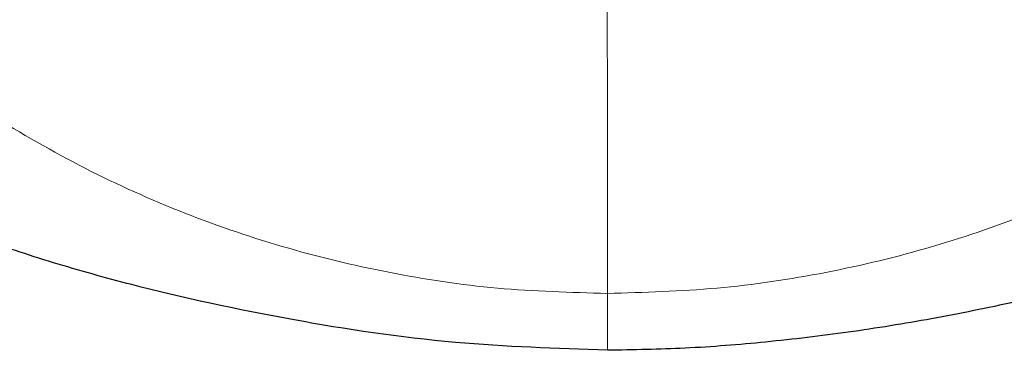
# Model space of a CAD drawing. Header units: millimetres. Extents: x 8 to 960, y 12 to 931.
# Tile 30 of 175: x 416 to 427, y 842 to 846. Entities that reach past the tile are written whole.
import ezdxf

# ---------------------------------------------------------------- set-up
doc = ezdxf.new("R2010")
doc.units = ezdxf.units.MM

msp = doc.modelspace()

# ---------------------------------------------------------------- linework, layer by layer
at = {"color": 8, "linetype": 'Continuous', "lineweight": 0}
msp.add_line((422.651, 842.784), (422.651, 842.125), dxfattribs=at)
at = {"color": 8, "linetype": 'Continuous', "lineweight": 0, "flags": 128}
msp.add_lwpolyline([(422.651, 842.784), (422.651, 842.819), (422.651, 842.859), (422.651, 842.904), (422.651, 842.953), (422.651, 843.007), (422.651, 843.065), (422.651, 843.127), (422.651, 843.194), (422.651, 843.265), (422.651, 843.34), (422.651, 843.419), (422.651, 843.502), (422.651, 843.588), (422.651, 843.678), (422.651, 843.771), (422.651, 843.867), (422.651, 843.966), (422.651, 844.069), (422.651, 844.173), (422.651, 844.281), (422.651, 844.39), (422.651, 844.502), (422.651, 844.616), (422.651, 844.732), (422.651, 844.849), (422.651, 844.967), (422.651, 845.087), (422.651, 845.208), (422.651, 845.329), (422.651, 845.451), (422.65, 845.573), (422.65, 845.696), (422.65, 845.818), (422.65, 845.941), (422.65, 846.063)], dxfattribs=at)
at = {"color": 8, "linetype": 'Continuous', "lineweight": 0}
for points, knots in [([(422.651, 842.784), (422.224, 842.796), (421.372, 842.82), (420.108, 843.011), (418.867, 843.31), (417.662, 843.726), (416.504, 844.254), (415.406, 844.891), (414.378, 845.631), (413.43, 846.463), (412.57, 847.38), (411.805, 848.373), (411.147, 849.436), (410.6, 850.557), (410.168, 851.723), (409.856, 852.925), (409.669, 854.15), (409.598, 855.352), (409.655, 856.137), (409.682, 856.512)], [0, 0, 0, 0, 0.0592261, 0.1182596, 0.177359, 0.2365839, 0.2956653, 0.3548397, 0.4140437, 0.4731408, 0.5323055, 0.591384, 0.6504463, 0.7097439, 0.7688332, 0.8278788, 0.8871578, 0.9462066, 1, 1, 1, 1]), ([(435.62, 856.502), (435.647, 856.131), (435.704, 855.348), (435.633, 854.149), (435.444, 852.924), (435.132, 851.722), (434.701, 850.555), (434.155, 849.434), (433.495, 848.372), (432.731, 847.378), (431.87, 846.462), (430.923, 845.63), (429.896, 844.89), (428.797, 844.254), (427.639, 843.726), (426.433, 843.308), (425.193, 843.01), (423.928, 842.821), (423.077, 842.796), (422.651, 842.784)], [0, 0, 0, 0, 0.0533644, 0.1125413, 0.171797, 0.2308777, 0.2901042, 0.3492079, 0.4084074, 0.4676048, 0.526673, 0.5858393, 0.6449855, 0.7041536, 0.7634611, 0.8225988, 0.8817572, 0.940861, 1, 1, 1, 1])]:
    msp.add_open_spline(points, degree=3, knots=knots, dxfattribs=at)
at = {"color": 7, "linetype": 'Continuous', "lineweight": 30}
for points, knots in [([(422.651, 842.125), (422.057, 842.145), (420.801, 842.188), (418.908, 842.475), (417.541, 842.772), (416.659, 843.01), (416.208, 843.141), (415.768, 843.281), (415.135, 843.504), (414.444, 843.763), (413.82, 844.006), (413.495, 844.142), (413.342, 844.205), (413.29, 844.226), (413.247, 844.242), (412.942, 844.348), (412.55, 844.38), (412.316, 844.243), (412.392, 843.946), (412.401, 843.91)], [0, 0, 0, 0, 0.103209, 0.218514, 0.347565, 0.382185, 0.417756, 0.454291, 0.491803, 0.585706, 0.658006, 0.708692, 0.717986, 0.725929, 0.732521, 0.737762, 0.869585, 0.983925, 1, 1, 1, 1]), ([(432.901, 843.818), (432.912, 843.886), (432.942, 844.067), (432.89, 844.241), (432.783, 844.326), (432.673, 844.351), (432.602, 844.356), (432.522, 844.354), (432.431, 844.342), (432.329, 844.323), (432.218, 844.294), (432.112, 844.263), (432.007, 844.224), (431.899, 844.179), (431.759, 844.122), (431.587, 844.051), (431.371, 843.964), (431.105, 843.86), (430.784, 843.737), (430.399, 843.593), (429.962, 843.432), (429.476, 843.26), (428.937, 843.087), (428.248, 842.891), (427.411, 842.685), (426.442, 842.488), (425.471, 842.331), (424.51, 842.216), (423.572, 842.14), (422.953, 842.13), (422.651, 842.125)], [0, 0, 0, 0, 0.033084, 0.087403, 0.145483, 0.162867, 0.18062, 0.198753, 0.217276, 0.236201, 0.255536, 0.27529, 0.286985, 0.303962, 0.322719, 0.345359, 0.371882, 0.402288, 0.436577, 0.474749, 0.516804, 0.557793, 0.600963, 0.647442, 0.714158, 0.777428, 0.837425, 0.894355, 0.948454, 1, 1, 1, 1])]:
    msp.add_open_spline(points, degree=3, knots=knots, dxfattribs=at)

doc.saveas('drawing.dxf')
